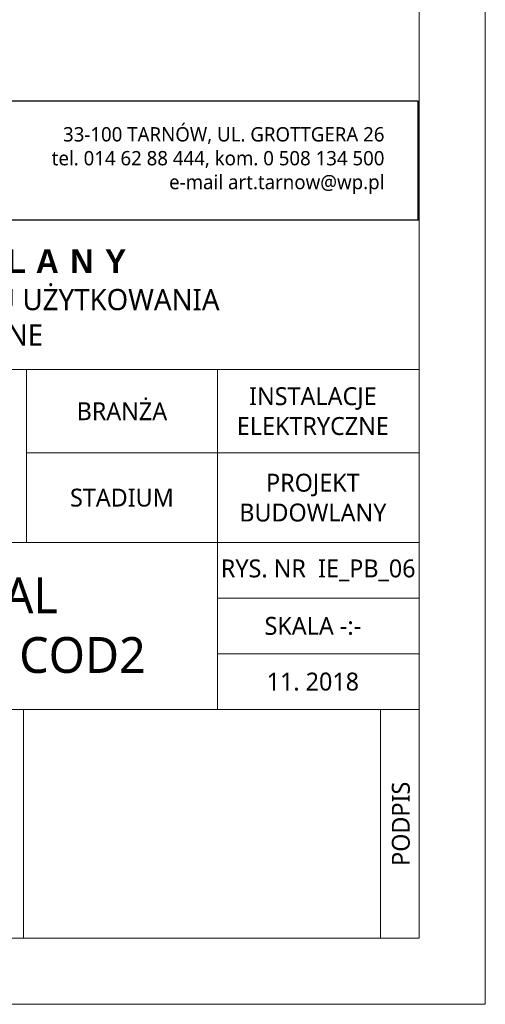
# Model space of a CAD drawing. Header units: millimetres. Extents: x 451 to 4301, y 2343 to 5313.
# Tile 6 of 6: x 3950 to 4301, y 2343 to 3085. Entities that reach past the tile are written whole.
import ezdxf
from ezdxf.enums import TextEntityAlignment as Align

# ---------------------------------------------------------------- set-up
doc = ezdxf.new("R2010")
doc.units = ezdxf.units.MM
doc.layers.get('0').update_dxf_attribs({"lineweight": 13})
for name, color, linetype, lineweight in [('IE_Ramka', 7, 'Continuous', 13), ('IE_Tabelka', 7, 'Continuous', 13), ('opis..KF', 251, 'Continuous', 9)]:
    doc.layers.add(name, color=color, linetype=linetype, lineweight=lineweight)
doc.styles.add('ARCH', font='segoeuil.ttf')
doc.styles.get("Standard").update_dxf_attribs({"font": 'arial.ttf'})

# ---------------------------------------------------------------- blocks, each defined once
blk = doc.blocks.new('*U37')
at = {"layer": 'IE_Ramka'}
for points in [[(-385, 0), (0, 0), (0, 297), (-385, 297)], [(-360, 5), (-5, 5), (-5, 292), (-360, 292)]]:
    blk.add_lwpolyline(points, close=True, dxfattribs=at)
at = {"color": 0}
blk.add_text('Omega-electric', height=0.0000001, dxfattribs=at).set_placement((0, 0), align=Align.RIGHT)
blk = doc.blocks.new('A$C3E4B4AA6')
at = {"layer": 'opis..KF', "lineweight": 30}
blk.add_lwpolyline([(0, 100), (933, 100), (933, 0), (0, 0)], close=True, dxfattribs=at)
at = {"layer": 'opis..KF', "insert": (905, 50), "char_height": 12, "width": 336.0963, "attachment_point": 6, "style": 'ARCH'}
blk.add_mtext('33-100 TARNÓW, UL. GROTTGERA 26\\Ptel. 014 62 88 444, kom. 0 508 134 500\\Pe-mail art.tarnow@wp.pl', dxfattribs=at)

msp = doc.modelspace()

# ---------------------------------------------------------------- linework, layer by layer
at = {"layer": 'opis..KF'}
for points in [[(4251.18, 2933.8), (3410.62, 2933.8), (3410.62, 2821.3), (4251.18, 2821.3)], [(3563.62, 2821.3), (3955.12, 2821.3), (3955.12, 2690.8), (3563.62, 2690.8)], [(3955.12, 2821.3), (4099.12, 2821.3), (4099.12, 2758.3), (3955.12, 2758.3)], [(4099.12, 2821.3), (4251.18, 2821.3), (4251.18, 2758.3), (4099.12, 2758.3)], [(3955.12, 2758.3), (4099.12, 2758.3), (4099.12, 2690.8), (3955.12, 2690.8)], [(4099.12, 2758.3), (4251.18, 2758.3), (4251.18, 2690.8), (4099.12, 2690.8)], [(4099.12, 2690.8), (3563.62, 2690.8), (3563.62, 2564.8), (4099.12, 2564.8)], [(4099.12, 2690.8), (4251.18, 2690.8), (4251.18, 2648.8), (4099.12, 2648.8)], [(4099.12, 2648.8), (4251.18, 2648.8), (4251.18, 2606.8), (4099.12, 2606.8)], [(4099.12, 2606.8), (4251.18, 2606.8), (4251.18, 2564.8), (4099.12, 2564.8)], [(3563.62, 2564.8), (3952.86, 2564.8), (3952.86, 2392.55), (3563.62, 2392.55)], [(4251.18, 2564.8), (4243.12, 2564.8), (4243.12, 2564.8), (3952.86, 2564.8), (3952.86, 2392.55), (4251.18, 2392.55)], [(4222.12, 2392.55), (4222.12, 2564.8), (4251.18, 2564.8), (4251.18, 2392.55)]]:
    msp.add_lwpolyline(points, close=True, dxfattribs=at)

# ---------------------------------------------------------------- block references
at = {"layer": 'IE_Tabelka', "xscale": 10, "yscale": 10, "zscale": 10}
msp.add_blockref('*U37', (4301.18, 2342.55), dxfattribs=at)
at = {"layer": 'opis..KF', "xscale": 0.8999999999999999, "yscale": 0.8999999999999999, "zscale": 0.8999999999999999}
msp.add_blockref('A$C3E4B4AA6', (3410.62, 2933.8), dxfattribs=at)

# ---------------------------------------------------------------- texts
at = {"layer": 'opis..KF', "attachment_point": 5, "style": 'ARCH'}
for s, insert, char_height, width in [('\\A1;{\\fCentury Gothic|b1|i0|c238|p34;\\T1.5;PROJEKT BUDOWLANY\\P\\fSegoe UI Light|b0|i0|c238|p34;\\H0.88889x;\\T1;PRZEBUDOWA ORAZ ZMIANA SPOSOBU UŻYTKOWANIA \\PSTRYCHU NA SALE LEKCYJNE}', (3828.77, 2873.51), 18, 909.6583), ('{\\A1;INSTALACJE ELEKTRYCZNE}', (4171.12, 2789.8), 13.5, 144), ('\\A1;BRANŻA', (4027.12, 2789.8), 13.5, 144), ('\\A1;PROJEKT BUDOWLANY', (4171.12, 2724.55), 13.5, 144), ('\\A1;STADIUM', (4027.12, 2724.55), 13.5, 144), ('{\\A1;RYS. NR  IE_PB_06}', (4175.16, 2669.8), 13.5, 144), ('{\\A1;SCHEMAT CENTRAL \\PODDYMIANIA COD1 i COD2}', (3818.29, 2628.29), 27, 913.6275), ('{\\A1;SKALA -:-}', (4171.12, 2627.8), 13.5, 144), ('\\A1;11. 2018', (4171.12, 2585.8), 13.5, 144)]:
    msp.add_mtext(s, dxfattribs=dict(at, insert=insert, char_height=char_height, width=width))
at = {"layer": 'opis..KF', "insert": (4237.55, 2478.67), "char_height": 13.5, "width": 172.25, "attachment_point": 5, "rotation": 90, "style": 'ARCH'}
msp.add_mtext('\\A1;PODPIS', dxfattribs=at)

doc.saveas('drawing.dxf')
